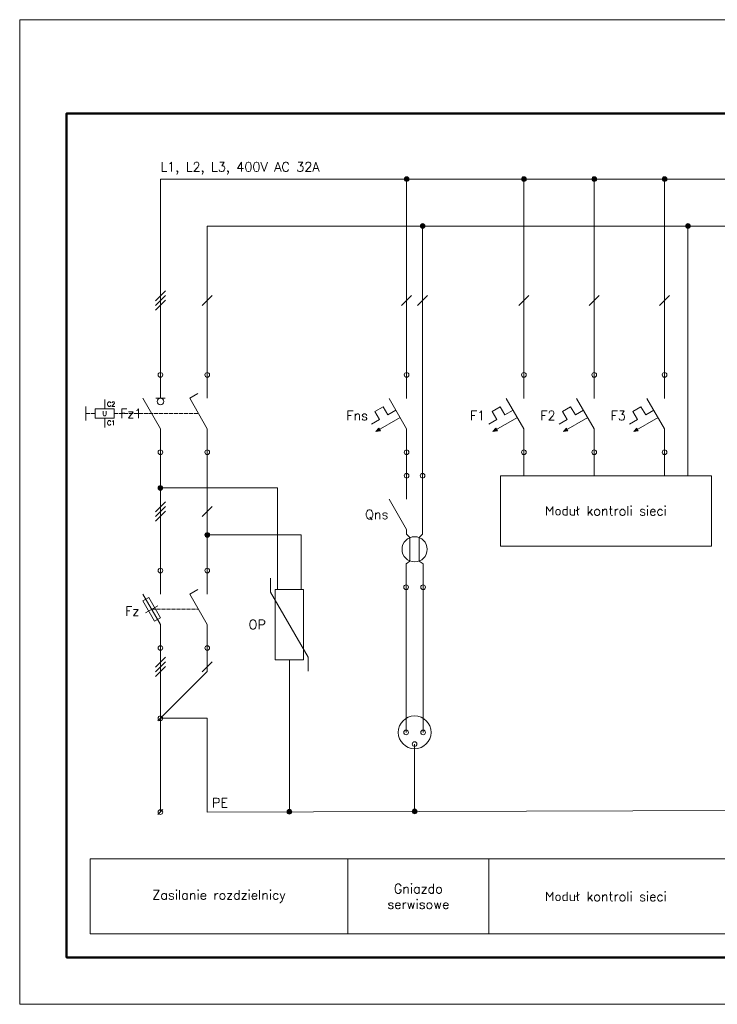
# Model space of a CAD drawing. Header units: millimetres. Extents: x 1009 to 2755, y 1436 to 2329.
# Tile 1 of 9: x 1009 to 1219, y 1436 to 1732. Entities that reach past the tile are written whole.
import ezdxf
from ezdxf.enums import TextEntityAlignment as Align

# ---------------------------------------------------------------- set-up
doc = ezdxf.new("R2010")
doc.units = ezdxf.units.MM
doc.linetypes.add('ACAD_ISO02W100', pattern=[15, 12, -3])
doc.layers.get('0').update_dxf_attribs({"lineweight": 25})
for name, color, linetype, lineweight in [('Formatka', 7, 'Continuous', 50), ('L', 7, 'Continuous', 15), ('N', 130, 'Continuous', 15), ('Opis', 90, 'Continuous', 15), ('PE', 50, 'Continuous', 15), ('Sprzężenie', 131, 'ACAD_ISO02W100', 13), ('Stron', 253, 'Continuous', 13), ('Urządzenia', 112, 'Continuous', 15), ('Łączenie', 7, 'Continuous', 15)]:
    doc.layers.add(name, color=color, linetype=linetype, lineweight=lineweight)
doc.styles.add('Simplex', font='simplex.shx')

# ---------------------------------------------------------------- blocks, each defined once
blk = doc.blocks.new('pkt_przyl')
blk.add_line((-0.53, -0.53), (0.53, 0.53))
at = {"layer": 'Łączenie'}
blk.add_circle((0, 0), 0.5, dxfattribs=at)
at = {"style": 'Simplex'}
blk.add_attdef('PKT_PRZYL', (0.4, 0.75), '', height=2, dxfattribs=at)
blk = doc.blocks.new('NO contact')
at = {"layer": 'Łączenie'}
for p, q in [((0, -5), (0, 0)), ((0, -11.5), (-3.75, -5)), ((0, -11.5), (0, -16.5))]:
    blk.add_line(p, q, dxfattribs=at)
for centre in [(0, 0), (0, -16.5)]:
    blk.add_circle(centre, 0.5, dxfattribs=at)
at = {"style": 'Simplex'}
for tag, p in [('XU', (0.7, 0)), ('XB', (0.7, -16.5))]:
    blk.add_attdef(tag, text='', height=2, dxfattribs=at).set_placement(p, align=Align.BOTTOM_LEFT)
blk.add_attdef('NAME', text='', height=2, dxfattribs=at).set_placement((-4.08, -9.75), align=Align.RIGHT)
blk = doc.blocks.new('fuse-switch')
at = {"layer": 'Łączenie'}
blk.add_line((-0.58, -7.5), (-3.17, -9), dxfattribs=at)
blk.add_lwpolyline([(-3.77, -6.46), (-2.48, -5.71), (0.02, -10.04), (-1.27, -10.79)], close=True, dxfattribs=at)
blk.add_blockref('NO contact', (0, 0), dxfattribs=at)
at = {"style": 'Simplex'}
for tag, p in [('XU', (1.2, 0)), ('XD', (0.7, -16.5))]:
    blk.add_attdef(tag, text='', height=2, dxfattribs=at).set_placement(p, align=Align.BOTTOM_LEFT)
blk.add_attdef('NAME', text='', height=2, dxfattribs=at).set_placement((-4.52, -8.62), align=Align.MIDDLE_RIGHT)
blk = doc.blocks.new('N')
at = {"layer": 'Łączenie'}
blk.add_line((-3.75, -5), (-2.02, -4), dxfattribs=at)
blk.add_blockref('NO contact', (0, 0), dxfattribs=at)
at = {"style": 'Simplex'}
for tag, p in [('XU', (0.7, 0)), ('XD', (0.7, -16.5))]:
    blk.add_attdef(tag, text='', height=2, dxfattribs=at).set_placement(p, align=Align.BOTTOM_LEFT)
blk = doc.blocks.new('fuseless-switch')
at = {"layer": 'L'}
blk.add_line((1, -5), (-1, -5), dxfattribs=at)
blk.add_circle((0, -5.7), 0.7, dxfattribs=at)
blk.add_blockref('NO contact', (0, 0), dxfattribs=at)
at = {"style": 'Simplex'}
for tag, p in [('XU', (0.7, 0)), ('XD', (0.7, -16.5))]:
    blk.add_attdef(tag, text='', height=2, dxfattribs=at).set_placement(p, align=Align.BOTTOM_LEFT)
blk.add_attdef('NAME', text='', height=2, dxfattribs=at).set_placement((-3.87, -8.25), align=Align.MIDDLE_RIGHT)
blk = doc.blocks.new('pkt_lacz')
h = blk.add_hatch(color=256)
h.dxf.hatch_style = 1
h.paths.add_polyline_path([(-0.5, 0, 1), (0.5, 0, 1)])
at = {"layer": 'Łączenie'}
blk.add_circle((0, 0), 0.5, dxfattribs=at)
at = {"style": 'Simplex'}
blk.add_attdef('PKT_LACZ', (0.4, 0.71), '', height=2, dxfattribs=at)
blk = doc.blocks.new('J_cir_brk')
at = {"layer": 'Łączenie'}
h = blk.add_hatch(color=256, dxfattribs=at)
h.dxf.hatch_style = 1
h.paths.add_polyline_path([(-5.76, -11.63), (-5.94, -11.34), (-6.58, -12.1)])
h.paths.add_polyline_path([(-6.58, -12.1), (-5.59, -11.93), (-5.76, -11.63)])
for p, q in [((-5.02, -6.8), (-6.75, -7.8)), ((-6.75, -7.8), (-5.75, -9.54)), ((-4.02, -8.54), (-5.02, -6.8)), ((-2.29, -7.54), (-4.02, -8.54)), ((-5.75, -9.54), (-7.48, -10.54)), ((-1.38, -9.1), (-6.58, -12.1)), ((-6.58, -12.1), (-5.94, -11.34)), ((-6.58, -12.1), (-5.59, -11.93)), ((-5.94, -11.34), (-5.59, -11.93))]:
    blk.add_line(p, q, dxfattribs=at)
at = {"layer": 'PE'}
blk.add_blockref('NO contact', (0, 0), dxfattribs=at)
at = {"style": 'Simplex'}
for tag, p in [('XU', (0.7, 0)), ('XD', (0.7, -16.5))]:
    blk.add_attdef(tag, text='', height=2, dxfattribs=at).set_placement(p, align=Align.BOTTOM_LEFT)
blk.add_attdef('NAME', text='', height=2, dxfattribs=at).set_placement((-8.25, -8.67), align=Align.MIDDLE_RIGHT)
blk = doc.blocks.new('J_RCD')
at = {"layer": 'L'}
for p, q in [((0, 0), (0, -5)), ((-3.75, -5), (0, -11.5)), ((0, -11.5), (0, -12.5)), ((0, -12.5), (0.71, -13.2)), ((0.71, -13.2), (0.71, -18.2)), ((0.71, -18.2), (-0.11, -18.78)), ((-0.11, -18.78), (-0.11, -23.78))]:
    blk.add_line(p, q, dxfattribs=at)
for centre, radius in [((0, 0), 0.5), ((1.71, -15.7), 2.69), ((-0.11, -23.78), 0.5)]:
    blk.add_circle(centre, radius, dxfattribs=at)
at = {"layer": 'N'}
for p, q in [((3.41, 0), (3.41, -12.5)), ((3.41, -12.5), (2.71, -13.2)), ((2.71, -13.2), (2.71, -18.2)), ((2.71, -18.2), (3.53, -18.78)), ((3.53, -18.78), (3.53, -23.78))]:
    blk.add_line(p, q, dxfattribs=at)
for centre in [(3.41, 0), (3.53, -23.78)]:
    blk.add_circle(centre, 0.5, dxfattribs=at)
at = {"style": 'Simplex'}
for tag, p in [('XUL', (-0.7, 0)), ('XDL', (-0.81, -23.78))]:
    blk.add_attdef(tag, text='', height=2, dxfattribs=at).set_placement(p, align=Align.BOTTOM_RIGHT)
for tag, p in [('XUN', (4.11, 0)), ('XDN', (4.23, -23.78))]:
    blk.add_attdef(tag, text='', height=2, dxfattribs=at).set_placement(p, align=Align.BOTTOM_LEFT)
blk.add_attdef('NAME', text='', height=2, dxfattribs=at).set_placement((-3.88, -8.25), align=Align.MIDDLE_RIGHT)

msp = doc.modelspace()

# ---------------------------------------------------------------- linework, layer by layer
at = {"layer": 'Formatka'}
msp.add_lwpolyline([(1409.48, 1449.88), (1023.14, 1449.88), (1023.14, 1703.68), (1409.48, 1703.68)], close=True, dxfattribs=at)
at = {"layer": 'L'}
for p, q in [((1051.34, 1683.94), (1238.16, 1683.94)), ((1049.84, 1647.37), (1052.83, 1650.36)), ((1049.84, 1645.96), (1052.83, 1648.95)), ((1049.84, 1644.55), (1052.83, 1647.54)), ((1123.86, 1645.96), (1126.86, 1648.95)), ((1159.11, 1645.96), (1162.11, 1648.95)), ((1180.26, 1645.96), (1183.26, 1648.95)), ((1201.41, 1645.96), (1204.41, 1648.95)), ((1125.36, 1601.8), (1125.36, 1594.75)), ((1160.61, 1601.8), (1160.61, 1594.75)), ((1181.76, 1601.8), (1181.76, 1594.75)), ((1202.91, 1601.8), (1202.91, 1594.75)), ((1051.34, 1591.06), (1086.59, 1591.06)), ((1086.59, 1591.06), (1086.59, 1560.56)), ((1049.84, 1583.92), (1052.83, 1586.91)), ((1049.84, 1582.51), (1052.83, 1585.5)), ((1049.84, 1581.1), (1052.83, 1584.09)), ((1125.2, 1561.23), (1125.2, 1517.56)), ((1051.34, 1493.59), (1051.34, 1542.94)), ((1049.84, 1537.22), (1052.83, 1540.21)), ((1049.84, 1535.81), (1052.83, 1538.8)), ((1049.84, 1534.4), (1052.83, 1537.39))]:
    msp.add_line(p, q, dxfattribs=at)
at = {"layer": 'N'}
for p, q in [((1065.44, 1625.06), (1065.44, 1669.84)), ((1065.44, 1669.84), (1242.97, 1669.84)), ((1130.17, 1594.75), (1130.17, 1669.84)), ((1209.96, 1594.75), (1209.96, 1669.84)), ((1063.94, 1645.96), (1066.93, 1648.95)), ((1128.68, 1645.96), (1131.67, 1648.95)), ((1065.44, 1566.2), (1065.44, 1601.81)), ((1063.94, 1582.51), (1066.93, 1585.5)), ((1065.44, 1576.96), (1093.64, 1576.96)), ((1093.64, 1576.96), (1093.64, 1560.56)), ((1130.33, 1561.23), (1130.33, 1517.56)), ((1065.44, 1535.89), (1065.44, 1542.94)), ((1063.94, 1535.81), (1066.93, 1538.8)), ((1051.34, 1521.79), (1065.44, 1535.89))]:
    msp.add_line(p, q, dxfattribs=at)
at = {"layer": 'Opis'}
for p, q in [((1107.74, 1479.49), (1107.74, 1456.93)), ((1150.04, 1479.49), (1150.04, 1456.93))]:
    msp.add_line(p, q, dxfattribs=at)
msp.add_lwpolyline([(1331.93, 1456.93), (1030.19, 1456.93), (1030.19, 1479.49), (1331.93, 1479.49)], close=True, dxfattribs=at)
at = {"layer": 'PE'}
for p, q in [((1090.11, 1539.41), (1090.11, 1493.67)), ((1051.34, 1521.79), (1065.44, 1521.79)), ((1065.44, 1521.79), (1065.44, 1493.59)), ((1127.77, 1514.04), (1127.77, 1493.78)), ((1065.44, 1493.59), (1319.24, 1494.34))]:
    msp.add_line(p, q, dxfattribs=at)
at = {"layer": 'Sprzężenie', "ltscale": 0.1}
for p, q in [((1028.95, 1613.44), (1031.77, 1613.44)), ((1037.41, 1613.44), (1062.79, 1613.44)), ((1048.69, 1554.57), (1062.79, 1554.57))]:
    msp.add_line(p, q, dxfattribs=at)
at = {"layer": 'Stron'}
msp.add_lwpolyline([(1009.04, 1435.78), (1423.58, 1435.78), (1423.58, 1731.88), (1009.04, 1731.88)], close=True, dxfattribs=at)
at = {"layer": 'Urządzenia'}
msp.add_lwpolyline([(1153.56, 1594.75), (1217.01, 1594.75), (1217.01, 1573.6), (1153.56, 1573.6)], close=True, dxfattribs=at)
for centre, radius in [((1127.77, 1517.56), 4.93), ((1125.2, 1517.56), 0.705), ((1130.33, 1517.56), 0.705), ((1127.77, 1514.04), 0.705)]:
    msp.add_circle(centre, radius, dxfattribs=at)
at = {"layer": 'Łączenie'}
for p, q in [((1051.34, 1625.07), (1051.34, 1683.94)), ((1125.36, 1625.06), (1125.36, 1683.94)), ((1160.61, 1625.06), (1160.61, 1683.94)), ((1181.76, 1625.06), (1181.76, 1683.94)), ((1202.91, 1625.06), (1202.91, 1683.94)), ((1034.59, 1614.85), (1034.59, 1617.67)), ((1028.95, 1611.33), (1028.95, 1615.56)), ((1034.59, 1612.03), (1034.59, 1609.21)), ((1051.34, 1566.2), (1051.34, 1601.81)), ((1084.47, 1559.75), (1084.47, 1563.98)), ((1095.75, 1540.22), (1084.47, 1559.75)), ((1095.75, 1540.22), (1095.75, 1535.99))]:
    msp.add_line(p, q, dxfattribs=at)
for points in [[(1031.77, 1614.85), (1037.41, 1614.85), (1037.41, 1612.03), (1031.77, 1612.03)], [(1085.88, 1560.56), (1094.34, 1560.56), (1094.34, 1539.41), (1085.88, 1539.41)]]:
    msp.add_lwpolyline(points, close=True, dxfattribs=at)

# ---------------------------------------------------------------- block references
at = {"layer": 'L', "xscale": 1.41, "yscale": 1.41, "zscale": 1.41}
for p in [(1125.36, 1683.94), (1160.61, 1683.94), (1181.76, 1683.94), (1202.91, 1683.94), (1051.34, 1591.06)]:
    msp.add_blockref('pkt_lacz', p, dxfattribs=at)
for name, p, values in [('fuseless-switch', (1051.34, 1625.07), {'NAME': 'Fz1'}), ('J_RCD', (1125.36, 1594.75), {'NAME': 'Qns'})]:
    msp.add_blockref(name, p, dxfattribs=at).add_auto_attribs(values)
at = {"layer": 'N', "xscale": 1.41, "yscale": 1.41, "zscale": 1.41}
for p in [(1130.17, 1669.84), (1209.96, 1669.84), (1065.44, 1576.96)]:
    msp.add_blockref('pkt_lacz', p, dxfattribs=at)
at = {"layer": 'PE', "xscale": 1.41, "yscale": 1.41, "zscale": 1.41}
for p in [(1090.11, 1493.67), (1127.77, 1493.78)]:
    msp.add_blockref('pkt_lacz', p, dxfattribs=at)
at = {"layer": 'Łączenie', "xscale": 1.41, "yscale": 1.41, "zscale": 1.41}
for name, p in [('N', (1065.44, 1625.07)), ('N', (1065.44, 1566.2)), ('pkt_przyl', (1051.34, 1521.79)), ('pkt_przyl', (1051.34, 1493.59))]:
    msp.add_blockref(name, p, dxfattribs=at)
for name, p, values in [('J_cir_brk', (1125.36, 1625.06), {'NAME': 'Fns'}), ('J_cir_brk', (1160.61, 1625.06), {'NAME': 'F1'}), ('J_cir_brk', (1181.76, 1625.06), {'NAME': 'F2'}), ('J_cir_brk', (1202.91, 1625.06), {'NAME': 'F3'}), ('fuse-switch', (1051.34, 1566.2), {'NAME': 'Fz'})]:
    msp.add_blockref(name, p, dxfattribs=at).add_auto_attribs(values)

# ---------------------------------------------------------------- texts
at = {"layer": 'Opis', "char_height": 2.82, "style": 'Simplex'}
for s, insert, attachment_point in [('{\\Fsimplex|c238;L1, L2, L3, 400V AC 32A}', (1051.34, 1685.35), 7), ('{\\Fsimplex|c238;PE}', (1066.85, 1495), 7), ('{\\Fsimplex|c238;Gniazdo\\Pserwisowe}', (1128.89, 1468.21), 5), ('{\\Fsimplex|c238;Zasilanie rozdzielnicy}', (1068.96, 1468.21), 5), ('{\\Fsimplex|c238;Moduł kontroli sieci}', (1185.29, 1468.21), 5)]:
    msp.add_mtext(s, dxfattribs=dict(at, insert=insert, attachment_point=attachment_point))
at = {"layer": 'Urządzenia', "insert": (1185.29, 1584.18), "char_height": 2.82, "attachment_point": 5, "style": 'Simplex'}
msp.add_mtext('{\\Fsimplex|c238;Moduł kontroli sieci}', dxfattribs=at)
at = {"layer": 'Łączenie', "style": 'Simplex'}
for s, insert, char_height, attachment_point in [('{\\Fsimplex|c238;C2}', (1035.3, 1616.26), 1.41, 4), ('{\\Fsimplex|c238;U}', (1034.59, 1613.44), 1.41, 5), ('{\\Fsimplex|c238;C1}', (1035.3, 1610.62), 1.41, 4), ('{\\Fsimplex|c238;OP}', (1083.06, 1549.99), 2.82, 6)]:
    msp.add_mtext(s, dxfattribs=dict(at, insert=insert, char_height=char_height, attachment_point=attachment_point))

doc.saveas('drawing.dxf')
